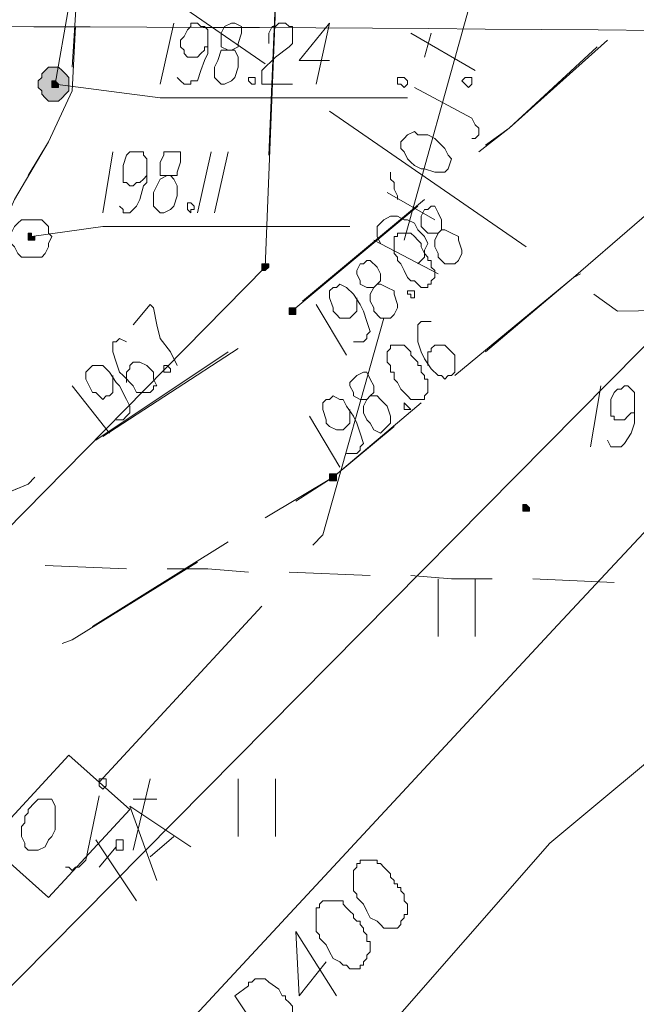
# Model space of a CAD drawing. Header units: metres. Extents: x 7431553 to 7432401, y 5544342 to 5544539.
# Tile 60 of 180: x 7432103 to 7432111, y 5544491 to 5544503. Entities that reach past the tile are written whole.
import ezdxf

# ---------------------------------------------------------------- set-up
doc = ezdxf.new("R2010")
doc.units = ezdxf.units.M
doc.header["$MEASUREMENT"] = 0
doc.layers.add('BG-PR90-PB-PZT-PZT01_2026_04_14$0$MAPA DCP', color=7, linetype='Continuous', lineweight=0)
doc.layers.add('PRIMETECH_XREF', color=7, linetype='Continuous', lineweight=5)

# ---------------------------------------------------------------- blocks, each defined once
blk = doc.blocks.new('BG-PR90-PB-PZT-PZT01_2026_04_14$0$Naddrwiną2025_v2klauzulap')
at = {"layer": 'BG-PR90-PB-PZT-PZT01_2026_04_14$0$MAPA DCP', "linetype": 'Continuous', "lineweight": 0, "transparency": 33554559}
for color, points in [(256, [(7431665.35, 5544523.538), (7431665.35, 5544523.538), (7431665.393, 5544523.538), (7431665.393, 5544523.538), (7431665.393, 5544523.538), (7431665.393, 5544523.538), (7431665.393, 5544523.58), (7431665.393, 5544523.58), (7431665.393, 5544523.58), (7431665.393, 5544523.58), (7431665.393, 5544523.623), (7431665.35, 5544523.623), (7431665.35, 5544523.623), (7431665.35, 5544523.623), (7431665.35, 5544523.623), (7431665.308, 5544523.58), (7431665.308, 5544523.58), (7431665.308, 5544523.58), (7431665.308, 5544523.58), (7431665.308, 5544523.538), (7431665.308, 5544523.538), (7431665.308, 5544523.538)]), (256, [(7431664.969, 5544521.125), (7431664.969, 5544521.125), (7431665.012, 5544521.125), (7431665.012, 5544521.125), (7431665.012, 5544521.125), (7431665.012, 5544521.167), (7431665.012, 5544521.167), (7431665.012, 5544521.167), (7431665.012, 5544521.167), (7431665.012, 5544521.21), (7431665.012, 5544521.21), (7431664.969, 5544521.21), (7431664.969, 5544521.21), (7431664.969, 5544521.21), (7431664.969, 5544521.21), (7431664.927, 5544521.21), (7431664.927, 5544521.167), (7431664.927, 5544521.167), (7431664.927, 5544521.167), (7431664.927, 5544521.167), (7431664.927, 5544521.125), (7431664.927, 5544521.125)]), (256, [(7431662.895, 5544520.617), (7431662.895, 5544520.617), (7431662.937, 5544520.617), (7431662.937, 5544520.617), (7431662.937, 5544520.617), (7431662.937, 5544520.659), (7431662.937, 5544520.659), (7431662.937, 5544520.659), (7431662.937, 5544520.702), (7431662.937, 5544520.702), (7431662.937, 5544520.702), (7431662.895, 5544520.702), (7431662.895, 5544520.702), (7431662.895, 5544520.702), (7431662.895, 5544520.702), (7431662.853, 5544520.702), (7431662.853, 5544520.702), (7431662.853, 5544520.659), (7431662.853, 5544520.659), (7431662.853, 5544520.659), (7431662.853, 5544520.617), (7431662.853, 5544520.617)]), (52, [(7431662.345, 5544520.278), (7431662.345, 5544520.278), (7431662.345, 5544520.278), (7431662.345, 5544520.278), (7431662.387, 5544520.278), (7431662.387, 5544520.321), (7431662.387, 5544520.321), (7431662.387, 5544520.321), (7431662.387, 5544520.321), (7431662.345, 5544520.363), (7431662.345, 5544520.363), (7431662.345, 5544520.363), (7431662.345, 5544520.363), (7431662.302, 5544520.363), (7431662.302, 5544520.363), (7431662.302, 5544520.363), (7431662.302, 5544520.321), (7431662.302, 5544520.321), (7431662.302, 5544520.321), (7431662.302, 5544520.321), (7431662.302, 5544520.278), (7431662.302, 5544520.278), (7431662.302, 5544520.278), (7431662.302, 5544520.278), (7431662.302, 5544520.278)]), (5, [(7431660.059, 5544517.484), (7431660.101, 5544517.484), (7431660.143, 5544517.527), (7431660.186, 5544517.527), (7431660.228, 5544517.569), (7431660.27, 5544517.611), (7431660.27, 5544517.696), (7431660.27, 5544517.738), (7431660.228, 5544517.781), (7431660.186, 5544517.823), (7431660.143, 5544517.865), (7431660.101, 5544517.865), (7431660.059, 5544517.865), (7431660.016, 5544517.865), (7431659.974, 5544517.865), (7431659.932, 5544517.823), (7431659.889, 5544517.781), (7431659.847, 5544517.738), (7431659.847, 5544517.696), (7431659.847, 5544517.611), (7431659.889, 5544517.569), (7431659.932, 5544517.527), (7431659.974, 5544517.527), (7431660.016, 5544517.484), (7431660.016, 5544517.484)]), (5, [(7431660.059, 5544517.654), (7431660.059, 5544517.654), (7431660.101, 5544517.654), (7431660.101, 5544517.654), (7431660.101, 5544517.654), (7431660.101, 5544517.654), (7431660.101, 5544517.696), (7431660.101, 5544517.696), (7431660.101, 5544517.696), (7431660.101, 5544517.696), (7431660.101, 5544517.738), (7431660.059, 5544517.738), (7431660.059, 5544517.738), (7431660.059, 5544517.738), (7431660.059, 5544517.738), (7431660.016, 5544517.696), (7431660.016, 5544517.696), (7431660.016, 5544517.696), (7431660.016, 5544517.696), (7431660.016, 5544517.654), (7431660.016, 5544517.654), (7431660.016, 5544517.654)]), (5, [(7431661.964, 5544517.357), (7431662.006, 5544517.357), (7431662.006, 5544517.357), (7431662.006, 5544517.357), (7431662.006, 5544517.357), (7431662.006, 5544517.357), (7431662.006, 5544517.4), (7431662.006, 5544517.4), (7431662.006, 5544517.4), (7431662.006, 5544517.4), (7431662.006, 5544517.442), (7431662.006, 5544517.442), (7431661.964, 5544517.442), (7431661.964, 5544517.442), (7431661.964, 5544517.442), (7431661.964, 5544517.4), (7431661.964, 5544517.4), (7431661.921, 5544517.4), (7431661.921, 5544517.4), (7431661.921, 5544517.357)])]:
    blk.add_hatch(color=color, dxfattribs=at).paths.add_polyline_path(points)
at = {"layer": 'BG-PR90-PB-PZT-PZT01_2026_04_14$0$MAPA DCP', "color": 5, "linetype": 'Continuous', "lineweight": 18, "transparency": 33554687}
for points in [[(7431659.932, 5544535.815), (7431659.762, 5544530.565), (7431666.874, 5544523.919), (7431678.77, 5544512.87), (7431681.437, 5544510.33), (7431681.691, 5544510.076), (7431681.564, 5544509.695), (7431681.649, 5544508.933), (7431681.691, 5544508.383), (7431681.649, 5544505.546), (7431681.606, 5544495.979), (7431681.522, 5544487.258), (7431681.606, 5544485.904), (7431681.395, 5544485.184), (7431678.855, 5544482.263), (7431674.24, 5544477.141), (7431671.319, 5544473.796)], [(7431660.059, 5544517.696), (7431660.228, 5544519.008), (7431660.228, 5544522.099)], [(7431661.964, 5544517.4), (7431661.837, 5544518.289), (7431661.837, 5544521.379)], [(7431671.023, 5544521.083), (7431671.446, 5544520.744), (7431670.642, 5544520.702), (7431671.446, 5544521.21)], [(7431659.085, 5544517.865), (7431660.059, 5544517.696)]]:
    blk.add_lwpolyline(points, dxfattribs=at)
at = {"layer": 'BG-PR90-PB-PZT-PZT01_2026_04_14$0$MAPA DCP', "color": 1, "linetype": 'Continuous', "lineweight": 18, "transparency": 33554687}
for points in [[(7431635.886, 5544533.105), (7431638.934, 5544531.92), (7431663.403, 5544531.158), (7431665.096, 5544529.211), (7431669.541, 5544523.877), (7431682.876, 5544512.193), (7431686.983, 5544509.06), (7431687.11, 5544505.716), (7431686.813, 5544489.587), (7431687.448, 5544484.168), (7431694.603, 5544483.872), (7431701.503, 5544482.771), (7431706.456, 5544480.57), (7431739.603, 5544478.749), (7431762.082, 5544478.241), (7431770.083, 5544477.86)], [(7431662.683, 5544524.427), (7431662.895, 5544524.723), (7431662.853, 5544527.348)], [(7431660.397, 5544521.125), (7431662.091, 5544523.58)], [(7431658.111, 5544517.865), (7431659.805, 5544520.321)]]:
    blk.add_lwpolyline(points, dxfattribs=at)
at = {"layer": 'BG-PR90-PB-PZT-PZT01_2026_04_14$0$MAPA DCP', "color": 30, "linetype": 'Continuous', "lineweight": 18, "true_color": 0xff6500, "transparency": 33554687}
for points in [[(7431679.447, 5544509.102), (7431662.599, 5544525.782), (7431661.583, 5544526.29)], [(7431659.889, 5544522.945), (7431659.424, 5544522.141)], [(7431660.736, 5544522.903), (7431660.736, 5544522.945), (7431660.694, 5544522.988), (7431660.609, 5544522.988), (7431660.567, 5544522.945), (7431660.482, 5544522.903), (7431660.101, 5544522.183)], [(7431662.006, 5544522.056), (7431659.127, 5544522.861)], [(7431661.752, 5544522.437), (7431661.413, 5544521.845)], [(7431662.429, 5544522.48), (7431662.006, 5544521.675)], [(7431659.72, 5544522.31), (7431659.424, 5544522.395)], [(7431662.048, 5544521.76), (7431661.964, 5544521.718), (7431661.837, 5544521.718), (7431661.794, 5544521.76), (7431661.752, 5544521.802), (7431661.71, 5544521.887), (7431661.71, 5544521.972), (7431661.752, 5544522.056), (7431661.752, 5544522.099), (7431661.794, 5544522.183), (7431661.879, 5544522.226), (7431661.964, 5544522.31), (7431662.048, 5544522.353), (7431662.133, 5544522.31), (7431662.218, 5544522.31), (7431662.302, 5544522.226)], [(7431661.498, 5544521.972), (7431661.456, 5544521.972), (7431661.371, 5544521.929), (7431661.286, 5544521.929), (7431661.244, 5544521.887), (7431661.159, 5544521.887)], [(7431665.816, 5544520.913), (7431665.689, 5544521.04), (7431662.98, 5544521.802)], [(7431668.779, 5544518.246), (7431666.578, 5544520.278)], [(7431670.007, 5544518.966), (7431669.076, 5544518.627), (7431669.584, 5544519.389)], [(7431669.711, 5544518.881), (7431669.457, 5544519.178)], [(7431669.626, 5544518.67), (7431668.737, 5544518.881)], [(7431668.991, 5544518.67), (7431668.991, 5544518.966)], [(7431670.261, 5544518.712), (7431669.499, 5544518.204)], [(7431669.838, 5544518.246), (7431669.584, 5544518.458)], [(7431669.838, 5544517.823), (7431669.838, 5544517.865), (7431669.88, 5544517.908), (7431669.838, 5544517.95), (7431669.838, 5544517.992), (7431669.795, 5544518.035), (7431669.753, 5544518.077), (7431668.949, 5544518.246)]]:
    blk.add_lwpolyline(points, dxfattribs=at)
at = {"layer": 'BG-PR90-PB-PZT-PZT01_2026_04_14$0$MAPA DCP', "linetype": 'Continuous', "lineweight": 18, "transparency": 33554687}
for points in [[(7431663.403, 5544523.072), (7431662.472, 5544524.173), (7431661.159, 5544525.697)], [(7431659.508, 5544524.596), (7431660.609, 5544523.369), (7431660.821, 5544523.072)], [(7431660.905, 5544522.988), (7431660.609, 5544523.369), (7431659.593, 5544524.469)], [(7431662.429, 5544524.258), (7431662.472, 5544524.173), (7431663.699, 5544522.691)], [(7431666.959, 5544522.945), (7431666.239, 5544522.945)], [(7431666.239, 5544522.48), (7431666.959, 5544522.48)], [(7431661.498, 5544522.31), (7431662.768, 5544520.786)], [(7431662.853, 5544520.702), (7431661.583, 5544522.226)], [(7431665.266, 5544520.702), (7431664.969, 5544521.167), (7431664.038, 5544522.268)], [(7431664.334, 5544521.929), (7431664.969, 5544521.167), (7431665.477, 5544520.321)], [(7431669.457, 5544520.448), (7431668.737, 5544520.448)], [(7431663.361, 5544519.982), (7431664.461, 5544518.289)], [(7431668.737, 5544519.982), (7431669.457, 5544519.982)], [(7431664.504, 5544518.204), (7431663.403, 5544519.855)], [(7431666.832, 5544518.162), (7431665.774, 5544519.855)], [(7431666.028, 5544519.474), (7431667.001, 5544517.908), (7431667.044, 5544517.781)], [(7431659.847, 5544517.908), (7431657.815, 5544518.035)], [(7431661.202, 5544517.357), (7431660.778, 5544517.611), (7431660.143, 5544517.908), (7431659.339, 5544517.95)], [(7431662.556, 5544516.722), (7431661.498, 5544517.188), (7431660.778, 5544517.611)], [(7431664.969, 5544517.442), (7431665.054, 5544517.357), (7431665.774, 5544515.622)], [(7431665.816, 5544515.495), (7431665.054, 5544517.357)]]:
    blk.add_lwpolyline(points, dxfattribs=at)
at = {"layer": 'BG-PR90-PB-PZT-PZT01_2026_04_14$0$MAPA DCP', "linetype": 'Continuous', "lineweight": 9, "transparency": 33554687}
for points in [[(7431664.504, 5544524.596), (7431664.588, 5544524.639), (7431664.588, 5544524.766), (7431664.546, 5544524.808), (7431664.419, 5544524.893), (7431664.292, 5544524.935), (7431664.207, 5544524.935), (7431664.038, 5544524.935), (7431663.953, 5544524.935), (7431663.911, 5544524.935), (7431663.869, 5544524.893), (7431663.826, 5544524.85), (7431663.826, 5544524.808), (7431663.869, 5544524.766), (7431663.869, 5544524.723), (7431663.911, 5544524.681), (7431663.996, 5544524.639), (7431664.08, 5544524.639), (7431664.123, 5544524.639), (7431664.207, 5544524.639), (7431664.207, 5544524.681), (7431664.25, 5544524.681), (7431664.25, 5544524.723), (7431664.25, 5544524.766), (7431664.25, 5544524.808), (7431664.207, 5544524.85), (7431664.165, 5544524.893), (7431664.165, 5544524.935), (7431664.123, 5544524.935)], [(7431663.826, 5544524.512), (7431664.588, 5544524.385)], [(7431661.921, 5544522.48), (7431661.879, 5544522.522), (7431661.752, 5544522.522), (7431661.667, 5544522.48), (7431661.583, 5544522.437), (7431661.583, 5544522.395), (7431661.625, 5544522.353), (7431661.625, 5544522.31), (7431661.71, 5544522.268), (7431661.752, 5544522.268), (7431661.837, 5544522.268), (7431661.879, 5544522.31), (7431661.921, 5544522.353), (7431661.921, 5544522.395), (7431661.921, 5544522.48), (7431662.006, 5544522.437), (7431662.091, 5544522.437), (7431662.175, 5544522.48), (7431662.218, 5544522.48), (7431662.302, 5544522.564), (7431662.302, 5544522.649), (7431662.302, 5544522.691), (7431662.26, 5544522.734), (7431662.175, 5544522.776), (7431662.133, 5544522.776), (7431662.006, 5544522.734), (7431661.964, 5544522.734), (7431661.921, 5544522.649), (7431661.879, 5544522.564), (7431661.879, 5544522.522)], [(7431663.022, 5544522.395), (7431663.022, 5544522.268), (7431663.064, 5544522.226), (7431663.276, 5544522.226), (7431663.403, 5544522.268), (7431663.488, 5544522.31), (7431663.615, 5544522.395), (7431663.699, 5544522.48), (7431663.699, 5544522.522), (7431663.742, 5544522.564), (7431663.699, 5544522.607), (7431663.699, 5544522.649), (7431663.657, 5544522.691), (7431663.615, 5544522.691), (7431663.572, 5544522.691), (7431663.445, 5544522.691), (7431663.403, 5544522.649), (7431663.361, 5544522.607), (7431663.318, 5544522.564), (7431663.318, 5544522.522), (7431663.318, 5544522.48), (7431663.318, 5544522.437), (7431663.361, 5544522.395), (7431663.403, 5544522.395), (7431663.403, 5544522.353), (7431663.488, 5544522.353), (7431663.53, 5544522.353), (7431663.572, 5544522.353)], [(7431662.599, 5544521.675), (7431662.556, 5544521.718), (7431662.514, 5544521.76), (7431662.429, 5544521.76), (7431662.345, 5544521.718), (7431662.26, 5544521.633), (7431662.26, 5544521.591), (7431662.302, 5544521.548), (7431662.302, 5544521.506), (7431662.387, 5544521.464), (7431662.429, 5544521.464), (7431662.514, 5544521.506), (7431662.556, 5544521.506), (7431662.599, 5544521.591), (7431662.599, 5544521.675), (7431662.683, 5544521.633), (7431662.768, 5544521.633), (7431662.853, 5544521.675), (7431662.895, 5544521.675), (7431662.98, 5544521.76), (7431662.98, 5544521.845), (7431662.98, 5544521.887), (7431662.937, 5544521.929), (7431662.853, 5544521.972), (7431662.81, 5544521.972), (7431662.683, 5544521.929), (7431662.641, 5544521.929), (7431662.599, 5544521.845), (7431662.556, 5544521.76), (7431662.556, 5544521.718)], [(7431663.996, 5544521.591), (7431663.953, 5544521.633), (7431663.911, 5544521.675), (7431663.826, 5544521.675), (7431663.742, 5544521.633), (7431663.657, 5544521.591), (7431663.657, 5544521.548), (7431663.699, 5544521.464), (7431663.784, 5544521.379), (7431663.826, 5544521.379), (7431663.911, 5544521.421), (7431663.953, 5544521.421), (7431663.996, 5544521.506), (7431663.996, 5544521.548), (7431663.996, 5544521.591), (7431664.08, 5544521.548), (7431664.165, 5544521.548), (7431664.25, 5544521.591), (7431664.292, 5544521.633), (7431664.377, 5544521.675), (7431664.419, 5544521.76), (7431664.377, 5544521.802), (7431664.334, 5544521.845), (7431664.292, 5544521.887), (7431664.207, 5544521.887), (7431664.08, 5544521.845), (7431663.996, 5544521.76), (7431663.953, 5544521.718), (7431663.953, 5544521.633)], [(7431663.276, 5544521.421), (7431663.276, 5544521.548), (7431663.234, 5544521.591), (7431663.191, 5544521.591), (7431663.149, 5544521.633), (7431663.022, 5544521.591), (7431662.895, 5544521.548), (7431662.81, 5544521.506), (7431662.683, 5544521.421), (7431662.599, 5544521.337), (7431662.556, 5544521.252), (7431662.599, 5544521.21), (7431662.599, 5544521.167), (7431662.641, 5544521.125), (7431662.683, 5544521.125), (7431662.726, 5544521.125), (7431662.853, 5544521.167), (7431662.895, 5544521.167), (7431662.937, 5544521.21), (7431662.98, 5544521.252), (7431662.98, 5544521.294), (7431662.98, 5544521.337), (7431662.98, 5544521.379), (7431662.937, 5544521.421), (7431662.895, 5544521.464), (7431662.853, 5544521.464), (7431662.81, 5544521.464), (7431662.768, 5544521.464), (7431662.726, 5544521.464)], [(7431664.673, 5544521.337), (7431664.673, 5544521.464), (7431664.631, 5544521.506), (7431664.588, 5544521.506), (7431664.546, 5544521.548), (7431664.419, 5544521.506), (7431664.292, 5544521.464), (7431664.207, 5544521.421), (7431664.08, 5544521.337), (7431663.996, 5544521.294), (7431663.996, 5544521.252), (7431663.953, 5544521.167), (7431663.996, 5544521.125), (7431663.996, 5544521.083), (7431664.038, 5544521.04), (7431664.08, 5544521.04), (7431664.123, 5544521.04), (7431664.25, 5544521.083), (7431664.292, 5544521.083), (7431664.334, 5544521.125), (7431664.377, 5544521.21), (7431664.377, 5544521.252), (7431664.377, 5544521.294), (7431664.334, 5544521.337), (7431664.292, 5544521.379), (7431664.25, 5544521.379), (7431664.207, 5544521.379), (7431664.165, 5544521.379), (7431664.123, 5544521.379)], [(7431662.81, 5544520.956), (7431663.445, 5544521.337)], [(7431664.207, 5544520.871), (7431664.842, 5544521.252)]]:
    blk.add_lwpolyline(points, dxfattribs=at)
at = {"layer": 'BG-PR90-PB-PZT-PZT01_2026_04_14$0$MAPA DCP', "color": 4, "linetype": 'Continuous', "lineweight": 18, "transparency": 33554687}
for points in [[(7431666.239, 5544523.665), (7431666.282, 5544524.681)], [(7431666.197, 5544522.141), (7431666.239, 5544522.649), (7431666.239, 5544523.157)], [(7431666.155, 5544520.617), (7431666.197, 5544521.633)], [(7431666.112, 5544519.093), (7431666.112, 5544519.601), (7431666.155, 5544520.109)], [(7431666.07, 5544517.569), (7431666.112, 5544518.585)]]:
    blk.add_lwpolyline(points, dxfattribs=at)
at = {"layer": 'BG-PR90-PB-PZT-PZT01_2026_04_14$0$MAPA DCP', "linetype": 'Continuous', "lineweight": 0, "transparency": 33554687}
for points in [[(7431665.35, 5544523.538), (7431665.35, 5544523.538), (7431665.393, 5544523.538), (7431665.393, 5544523.538), (7431665.393, 5544523.538), (7431665.393, 5544523.538), (7431665.393, 5544523.58), (7431665.393, 5544523.58), (7431665.393, 5544523.58), (7431665.393, 5544523.58), (7431665.393, 5544523.623), (7431665.35, 5544523.623), (7431665.35, 5544523.623), (7431665.35, 5544523.623), (7431665.35, 5544523.623), (7431665.308, 5544523.58), (7431665.308, 5544523.58), (7431665.308, 5544523.58), (7431665.308, 5544523.58), (7431665.308, 5544523.538), (7431665.308, 5544523.538), (7431665.308, 5544523.538), (7431665.35, 5544523.538)], [(7431664.969, 5544521.125), (7431664.969, 5544521.125), (7431665.012, 5544521.125), (7431665.012, 5544521.125), (7431665.012, 5544521.125), (7431665.012, 5544521.167), (7431665.012, 5544521.167), (7431665.012, 5544521.167), (7431665.012, 5544521.167), (7431665.012, 5544521.21), (7431665.012, 5544521.21), (7431664.969, 5544521.21), (7431664.969, 5544521.21), (7431664.969, 5544521.21), (7431664.969, 5544521.21), (7431664.927, 5544521.21), (7431664.927, 5544521.167), (7431664.927, 5544521.167), (7431664.927, 5544521.167), (7431664.927, 5544521.167), (7431664.927, 5544521.125), (7431664.927, 5544521.125), (7431664.969, 5544521.125)], [(7431662.895, 5544520.617), (7431662.895, 5544520.617), (7431662.937, 5544520.617), (7431662.937, 5544520.617), (7431662.937, 5544520.617), (7431662.937, 5544520.659), (7431662.937, 5544520.659), (7431662.937, 5544520.659), (7431662.937, 5544520.702), (7431662.937, 5544520.702), (7431662.937, 5544520.702), (7431662.895, 5544520.702), (7431662.895, 5544520.702), (7431662.895, 5544520.702), (7431662.895, 5544520.702), (7431662.853, 5544520.702), (7431662.853, 5544520.702), (7431662.853, 5544520.659), (7431662.853, 5544520.659), (7431662.853, 5544520.659), (7431662.853, 5544520.617), (7431662.853, 5544520.617), (7431662.895, 5544520.617)]]:
    blk.add_lwpolyline(points, close=True, dxfattribs=at)
at = {"layer": 'BG-PR90-PB-PZT-PZT01_2026_04_14$0$MAPA DCP', "color": 30, "linetype": 'Continuous', "lineweight": 18, "true_color": 0xff6500, "transparency": 33554687}
for points in [[(7431660.016, 5544522.776), (7431659.974, 5544522.818), (7431659.974, 5544522.903), (7431660.059, 5544522.903), (7431660.101, 5544522.861), (7431660.059, 5544522.818)], [(7431660.778, 5544522.014), (7431660.736, 5544522.056), (7431660.694, 5544522.099), (7431660.651, 5544522.183), (7431660.694, 5544522.226), (7431660.694, 5544522.268), (7431660.694, 5544522.353), (7431660.736, 5544522.437), (7431660.821, 5544522.522), (7431660.863, 5544522.564), (7431660.948, 5544522.607), (7431660.99, 5544522.649), (7431661.117, 5544522.607), (7431661.159, 5544522.564), (7431661.159, 5544522.522), (7431661.159, 5544522.437), (7431661.117, 5544522.31), (7431661.117, 5544522.268), (7431661.075, 5544522.183), (7431661.032, 5544522.141), (7431660.99, 5544522.099), (7431660.905, 5544522.056), (7431660.863, 5544522.014)], [(7431660.016, 5544521.972), (7431659.974, 5544521.972), (7431659.974, 5544522.056), (7431660.016, 5544522.099), (7431660.059, 5544522.099), (7431660.101, 5544522.056), (7431660.059, 5544522.014), (7431660.059, 5544521.972)], [(7431668.441, 5544517.865), (7431669.118, 5544518.627), (7431670.219, 5544517.611), (7431669.541, 5544516.849)], [(7431669.499, 5544518.5), (7431669.499, 5544518.543), (7431669.626, 5544518.543), (7431669.626, 5544518.458), (7431669.584, 5544518.458), (7431669.541, 5544518.458), (7431669.499, 5544518.458)], [(7431668.737, 5544518.289), (7431668.737, 5544518.331), (7431668.822, 5544518.331), (7431668.864, 5544518.289), (7431668.822, 5544518.246), (7431668.779, 5544518.246), (7431668.737, 5544518.246)], [(7431668.991, 5544517.569), (7431668.991, 5544517.654), (7431669.076, 5544517.696), (7431669.372, 5544517.696), (7431669.457, 5544517.654), (7431669.499, 5544517.611), (7431669.584, 5544517.569), (7431669.626, 5544517.484), (7431669.626, 5544517.4), (7431669.626, 5544517.357), (7431669.584, 5544517.315), (7431669.541, 5544517.315), (7431669.457, 5544517.273), (7431669.33, 5544517.273), (7431669.287, 5544517.315), (7431669.203, 5544517.315), (7431669.16, 5544517.357), (7431669.118, 5544517.357), (7431669.033, 5544517.442), (7431668.991, 5544517.484)]]:
    blk.add_lwpolyline(points, close=True, dxfattribs=at)
at = {"layer": 'BG-PR90-PB-PZT-PZT01_2026_04_14$0$MAPA DCP', "linetype": 'Continuous', "lineweight": 9, "transparency": 33554687}
for points in [[(7431661.921, 5544521.972), (7431661.964, 5544521.972), (7431661.964, 5544521.929), (7431662.175, 5544521.929), (7431662.218, 5544521.972), (7431662.26, 5544521.972), (7431662.302, 5544522.014), (7431662.387, 5544522.056), (7431662.472, 5544522.099), (7431662.514, 5544522.141), (7431662.514, 5544522.183), (7431662.556, 5544522.226), (7431662.599, 5544522.268), (7431662.599, 5544522.31), (7431662.599, 5544522.353), (7431662.556, 5544522.353), (7431662.556, 5544522.395), (7431662.514, 5544522.395), (7431662.472, 5544522.437), (7431662.429, 5544522.437), (7431662.387, 5544522.437), (7431662.345, 5544522.395), (7431662.302, 5544522.395), (7431662.26, 5544522.395), (7431662.26, 5544522.353), (7431662.218, 5544522.353), (7431662.175, 5544522.31), (7431662.091, 5544522.268), (7431662.048, 5544522.268), (7431662.006, 5544522.226), (7431661.964, 5544522.183), (7431661.921, 5544522.141), (7431661.921, 5544522.099), (7431661.921, 5544522.056), (7431661.921, 5544522.014)], [(7431663.318, 5544521.929), (7431663.318, 5544521.887), (7431663.361, 5544521.887), (7431663.403, 5544521.845), (7431663.445, 5544521.845), (7431663.488, 5544521.845), (7431663.53, 5544521.845), (7431663.572, 5544521.887), (7431663.615, 5544521.887), (7431663.657, 5544521.887), (7431663.657, 5544521.929), (7431663.742, 5544521.929), (7431663.784, 5544521.972), (7431663.869, 5544522.014), (7431663.911, 5544522.056), (7431663.953, 5544522.099), (7431663.996, 5544522.141), (7431663.996, 5544522.183), (7431663.996, 5544522.226), (7431663.996, 5544522.268), (7431663.996, 5544522.31), (7431663.953, 5544522.31), (7431663.911, 5544522.353), (7431663.869, 5544522.353), (7431663.826, 5544522.353), (7431663.784, 5544522.353), (7431663.742, 5544522.353), (7431663.742, 5544522.31), (7431663.699, 5544522.31), (7431663.657, 5544522.268), (7431663.615, 5544522.268), (7431663.572, 5544522.268), (7431663.572, 5544522.226), (7431663.53, 5544522.226), (7431663.488, 5544522.183), (7431663.445, 5544522.141), (7431663.403, 5544522.141), (7431663.361, 5544522.099), (7431663.318, 5544522.056), (7431663.318, 5544522.014), (7431663.318, 5544521.972)], [(7431662.641, 5544522.099), (7431662.641, 5544522.183), (7431662.726, 5544522.183), (7431662.726, 5544522.141), (7431662.683, 5544522.141), (7431662.683, 5544522.099)], [(7431664.08, 5544522.056), (7431664.038, 5544522.056), (7431664.08, 5544522.099), (7431664.123, 5544522.141), (7431664.123, 5544522.099), (7431664.123, 5544522.056)]]:
    blk.add_lwpolyline(points, close=True, dxfattribs=at)
at = {"layer": 'BG-PR90-PB-PZT-PZT01_2026_04_14$0$MAPA DCP', "color": 5, "linetype": 'Continuous', "lineweight": 18, "transparency": 33554687}
for points in [[(7431669.795, 5544521.464), (7431669.838, 5544521.464), (7431669.88, 5544521.421), (7431670.134, 5544521.421), (7431670.176, 5544521.464), (7431670.219, 5544521.464), (7431670.261, 5544521.506), (7431670.303, 5544521.548), (7431670.388, 5544521.591), (7431670.473, 5544521.633), (7431670.515, 5544521.718), (7431670.557, 5544521.76), (7431670.6, 5544521.802), (7431670.6, 5544521.845), (7431670.6, 5544521.887), (7431670.6, 5544521.972), (7431670.557, 5544522.014), (7431670.515, 5544522.014), (7431670.473, 5544522.056), (7431670.43, 5544522.056), (7431670.43, 5544522.099), (7431670.346, 5544522.099), (7431670.303, 5544522.099), (7431670.261, 5544522.056), (7431670.219, 5544522.056), (7431670.176, 5544522.056), (7431670.134, 5544522.014), (7431670.092, 5544522.014), (7431670.092, 5544521.972), (7431670.049, 5544521.972), (7431670.049, 5544521.929), (7431670.007, 5544521.929), (7431669.965, 5544521.887), (7431669.922, 5544521.887), (7431669.88, 5544521.845), (7431669.838, 5544521.802), (7431669.795, 5544521.76), (7431669.795, 5544521.718), (7431669.753, 5544521.718), (7431669.753, 5544521.675), (7431669.753, 5544521.633), (7431669.753, 5544521.591), (7431669.753, 5544521.548), (7431669.753, 5544521.506), (7431669.795, 5544521.506)], [(7431670.303, 5544520.998), (7431670.346, 5544520.998), (7431670.346, 5544520.956), (7431670.642, 5544520.956), (7431670.684, 5544520.998), (7431670.727, 5544520.998), (7431670.769, 5544521.04), (7431670.811, 5544521.083), (7431670.896, 5544521.125), (7431670.981, 5544521.167), (7431671.023, 5544521.252), (7431671.065, 5544521.294), (7431671.065, 5544521.337), (7431671.108, 5544521.379), (7431671.108, 5544521.464), (7431671.108, 5544521.506), (7431671.065, 5544521.506), (7431671.065, 5544521.548), (7431671.023, 5544521.548), (7431670.981, 5544521.591), (7431670.938, 5544521.591), (7431670.896, 5544521.633), (7431670.854, 5544521.633), (7431670.811, 5544521.633), (7431670.769, 5544521.633), (7431670.769, 5544521.591), (7431670.727, 5544521.591), (7431670.684, 5544521.591), (7431670.642, 5544521.548), (7431670.6, 5544521.548), (7431670.557, 5544521.506), (7431670.515, 5544521.506), (7431670.515, 5544521.464), (7431670.473, 5544521.421), (7431670.43, 5544521.421), (7431670.388, 5544521.379), (7431670.346, 5544521.337), (7431670.303, 5544521.294), (7431670.261, 5544521.294), (7431670.261, 5544521.252), (7431670.261, 5544521.21), (7431670.261, 5544521.167), (7431670.261, 5544521.125), (7431670.261, 5544521.083), (7431670.261, 5544521.04)], [(7431671.446, 5544519.94), (7431671.319, 5544520.109), (7431671.277, 5544520.109), (7431671.277, 5544520.151), (7431671.235, 5544520.194), (7431671.235, 5544520.236), (7431671.235, 5544520.278), (7431671.235, 5544520.321), (7431671.277, 5544520.363), (7431671.362, 5544520.49), (7431671.446, 5544520.532), (7431671.446, 5544520.575), (7431671.489, 5544520.575), (7431671.531, 5544520.617), (7431671.573, 5544520.659), (7431671.658, 5544520.659), (7431671.658, 5544520.702), (7431671.785, 5544520.702), (7431671.827, 5544520.702), (7431671.87, 5544520.702), (7431671.954, 5544520.702), (7431671.997, 5544520.659), (7431672.039, 5544520.617), (7431672.208, 5544520.448)], [(7431661.752, 5544517.4), (7431661.752, 5544517.527), (7431661.794, 5544517.569), (7431661.837, 5544517.611), (7431661.921, 5544517.611), (7431661.964, 5544517.654), (7431662.048, 5544517.611), (7431662.091, 5544517.611), (7431662.175, 5544517.569), (7431662.218, 5544517.527), (7431662.218, 5544517.442), (7431662.218, 5544517.4), (7431662.218, 5544517.315), (7431662.218, 5544517.273), (7431662.175, 5544517.23), (7431662.091, 5544517.188), (7431662.048, 5544517.146), (7431661.964, 5544517.146), (7431661.921, 5544517.146), (7431661.837, 5544517.188), (7431661.794, 5544517.23), (7431661.752, 5544517.273), (7431661.752, 5544517.315)]]:
    blk.add_lwpolyline(points, close=True, dxfattribs=at)
at = {"layer": 'BG-PR90-PB-PZT-PZT01_2026_04_14$0$MAPA DCP', "color": 54, "linetype": 'Continuous', "lineweight": 18, "true_color": 0x9a9a00, "transparency": 33554687}
blk.add_lwpolyline([(7431635.378, 5544521.633), (7431636.733, 5544521.548), (7431639.993, 5544521.21), (7431662.345, 5544520.321), (7431670.473, 5544512.32), (7431732.83, 5544508.594), (7431751.372, 5544507.578), (7431751.456, 5544504.573), (7431767.712, 5544503.218), (7431770.083, 5544503.049)], dxfattribs=at)
at = {"layer": 'BG-PR90-PB-PZT-PZT01_2026_04_14$0$MAPA DCP', "linetype": 'Continuous', "lineweight": 25, "transparency": 33554687}
blk.add_lwpolyline([(7431638.68, 5544521.337), (7431639.993, 5544521.21), (7431651.973, 5544520.744), (7431660.948, 5544520.363)], dxfattribs=at)
at = {"layer": 'BG-PR90-PB-PZT-PZT01_2026_04_14$0$MAPA DCP', "color": 5, "linetype": 'Continuous', "lineweight": 9, "transparency": 33554687}
for points in [[(7431659.762, 5544521.125), (7431659.762, 5544520.744), (7431659.297, 5544521.125), (7431660.059, 5544520.956)], [(7431659.551, 5544520.363), (7431659.424, 5544520.363), (7431659.339, 5544520.405), (7431659.339, 5544520.448), (7431659.297, 5544520.49), (7431659.297, 5544520.532), (7431659.297, 5544520.575), (7431659.339, 5544520.617), (7431659.339, 5544520.659), (7431659.381, 5544520.659), (7431659.424, 5544520.659), (7431659.466, 5544520.659), (7431659.508, 5544520.659), (7431659.551, 5544520.659), (7431659.593, 5544520.617), (7431659.72, 5544520.448), (7431659.889, 5544520.278), (7431660.059, 5544520.278), (7431660.059, 5544520.659)], [(7431659.635, 5544519.855), (7431659.635, 5544519.897), (7431659.593, 5544519.982), (7431659.551, 5544519.982), (7431659.424, 5544520.024), (7431659.339, 5544520.024), (7431659.297, 5544519.94), (7431659.297, 5544519.897), (7431659.339, 5544519.813), (7431659.424, 5544519.77), (7431659.466, 5544519.77), (7431659.551, 5544519.77), (7431659.593, 5544519.77), (7431659.635, 5544519.855), (7431659.635, 5544519.77), (7431659.762, 5544519.728), (7431659.847, 5544519.686), (7431659.974, 5544519.686), (7431660.016, 5544519.728), (7431660.059, 5544519.77), (7431660.059, 5544519.813), (7431660.016, 5544519.897), (7431659.974, 5544519.94), (7431659.847, 5544519.982), (7431659.72, 5544519.982), (7431659.635, 5544519.94), (7431659.635, 5544519.897)], [(7431660.905, 5544519.855), (7431661.667, 5544519.686)], [(7431660.905, 5544519.643), (7431661.667, 5544519.474)], [(7431659.974, 5544519.22), (7431660.016, 5544519.262), (7431660.059, 5544519.305), (7431660.059, 5544519.389), (7431660.016, 5544519.389), (7431660.016, 5544519.432), (7431660.016, 5544519.474), (7431659.889, 5544519.516), (7431659.762, 5544519.559), (7431659.678, 5544519.601), (7431659.508, 5544519.601), (7431659.424, 5544519.601), (7431659.381, 5544519.601), (7431659.339, 5544519.559), (7431659.339, 5544519.516), (7431659.297, 5544519.474), (7431659.297, 5544519.432), (7431659.297, 5544519.389), (7431659.339, 5544519.389), (7431659.381, 5544519.347), (7431659.466, 5544519.305), (7431659.508, 5544519.262), (7431659.593, 5544519.262), (7431659.635, 5544519.305), (7431659.678, 5544519.305), (7431659.72, 5544519.347), (7431659.72, 5544519.389), (7431659.72, 5544519.432), (7431659.72, 5544519.474), (7431659.678, 5544519.516), (7431659.635, 5544519.559), (7431659.593, 5544519.559), (7431659.593, 5544519.601)], [(7431661.202, 5544519.093), (7431661.202, 5544519.22), (7431661.159, 5544519.22), (7431661.032, 5544519.262), (7431660.948, 5544519.262), (7431660.905, 5544519.262), (7431660.905, 5544519.178), (7431660.905, 5544519.135), (7431660.905, 5544519.051), (7431660.948, 5544519.051), (7431661.032, 5544519.008), (7431661.075, 5544519.008), (7431661.159, 5544519.008), (7431661.202, 5544519.008), (7431661.202, 5544519.093), (7431661.244, 5544519.008), (7431661.329, 5544518.966), (7431661.413, 5544518.924), (7431661.456, 5544518.924), (7431661.583, 5544518.924), (7431661.625, 5544518.966), (7431661.667, 5544519.008), (7431661.667, 5544519.051), (7431661.625, 5544519.135), (7431661.583, 5544519.178), (7431661.456, 5544519.22), (7431661.413, 5544519.22), (7431661.329, 5544519.22), (7431661.244, 5544519.178), (7431661.202, 5544519.135)], [(7431659.297, 5544519.178), (7431660.059, 5544519.008)], [(7431661.583, 5544518.5), (7431661.625, 5544518.543), (7431661.667, 5544518.543), (7431661.667, 5544518.627), (7431661.625, 5544518.67), (7431661.583, 5544518.712), (7431661.498, 5544518.754), (7431661.329, 5544518.797), (7431661.286, 5544518.839), (7431661.117, 5544518.839), (7431660.99, 5544518.839), (7431660.948, 5544518.797), (7431660.905, 5544518.797), (7431660.905, 5544518.754), (7431660.905, 5544518.67), (7431660.905, 5544518.627), (7431660.948, 5544518.585), (7431661.075, 5544518.543), (7431661.117, 5544518.543), (7431661.159, 5544518.543), (7431661.244, 5544518.543), (7431661.286, 5544518.543), (7431661.286, 5544518.585), (7431661.329, 5544518.627), (7431661.329, 5544518.67), (7431661.286, 5544518.712), (7431661.286, 5544518.754), (7431661.244, 5544518.797), (7431661.202, 5544518.839)], [(7431660.905, 5544518.416), (7431661.667, 5544518.289)]]:
    blk.add_lwpolyline(points, dxfattribs=at)
at = {"layer": 'BG-PR90-PB-PZT-PZT01_2026_04_14$0$MAPA DCP', "color": 52, "linetype": 'Continuous', "lineweight": 0, "transparency": 33554687}
blk.add_lwpolyline([(7431662.345, 5544520.278), (7431662.345, 5544520.278), (7431662.345, 5544520.278), (7431662.345, 5544520.278), (7431662.387, 5544520.278), (7431662.387, 5544520.321), (7431662.387, 5544520.321), (7431662.387, 5544520.321), (7431662.387, 5544520.321), (7431662.345, 5544520.363), (7431662.345, 5544520.363), (7431662.345, 5544520.363), (7431662.345, 5544520.363), (7431662.302, 5544520.363), (7431662.302, 5544520.363), (7431662.302, 5544520.363), (7431662.302, 5544520.321), (7431662.302, 5544520.321), (7431662.302, 5544520.321), (7431662.302, 5544520.321), (7431662.302, 5544520.278), (7431662.302, 5544520.278), (7431662.302, 5544520.278), (7431662.302, 5544520.278)], close=True, dxfattribs=at)
at = {"layer": 'BG-PR90-PB-PZT-PZT01_2026_04_14$0$MAPA DCP', "color": 5, "linetype": 'Continuous', "lineweight": 9, "transparency": 33554687}
for points in [[(7431659.974, 5544520.151), (7431659.974, 5544520.194), (7431660.059, 5544520.194), (7431660.059, 5544520.151), (7431660.016, 5544520.109), (7431659.974, 5544520.109)], [(7431661.54, 5544519.389), (7431661.583, 5544519.432), (7431661.625, 5544519.432), (7431661.625, 5544519.389), (7431661.667, 5544519.389), (7431661.625, 5544519.347), (7431661.583, 5544519.347), (7431661.54, 5544519.347)]]:
    blk.add_lwpolyline(points, close=True, dxfattribs=at)
at = {"layer": 'BG-PR90-PB-PZT-PZT01_2026_04_14$0$MAPA DCP', "color": 52, "linetype": 'Continuous', "lineweight": 9, "transparency": 33554687}
for points in [[(7431663.064, 5544518.67), (7431662.81, 5544518.881), (7431662.853, 5544518.924), (7431663.064, 5544518.966), (7431663.234, 5544519.008), (7431663.403, 5544519.135), (7431663.572, 5544519.22)], [(7431663.276, 5544518.585), (7431663.234, 5544518.5), (7431663.276, 5544518.458), (7431663.276, 5544518.416), (7431663.361, 5544518.416), (7431663.403, 5544518.416), (7431663.53, 5544518.458), (7431663.657, 5544518.5), (7431663.699, 5544518.543), (7431663.826, 5544518.67), (7431663.911, 5544518.712), (7431663.911, 5544518.754), (7431663.911, 5544518.839), (7431663.911, 5544518.881), (7431663.869, 5544518.924), (7431663.826, 5544518.924), (7431663.826, 5544518.966), (7431663.742, 5544518.924), (7431663.657, 5544518.924), (7431663.615, 5544518.881), (7431663.572, 5544518.839), (7431663.53, 5544518.754), (7431663.53, 5544518.712), (7431663.53, 5544518.67), (7431663.572, 5544518.627), (7431663.615, 5544518.627), (7431663.657, 5544518.585), (7431663.699, 5544518.585), (7431663.742, 5544518.585), (7431663.784, 5544518.585)], [(7431664.25, 5544518.458), (7431664.25, 5544518.543), (7431664.207, 5544518.585), (7431664.165, 5544518.627), (7431664.123, 5544518.627), (7431664.08, 5544518.627), (7431663.996, 5544518.585), (7431663.826, 5544518.5), (7431663.784, 5544518.458), (7431663.657, 5544518.373), (7431663.572, 5544518.289), (7431663.572, 5544518.246), (7431663.572, 5544518.204), (7431663.572, 5544518.162), (7431663.615, 5544518.119), (7431663.657, 5544518.077), (7431663.699, 5544518.077), (7431663.742, 5544518.077), (7431663.826, 5544518.119), (7431663.911, 5544518.162), (7431663.911, 5544518.204), (7431663.953, 5544518.246), (7431663.996, 5544518.289), (7431663.953, 5544518.331), (7431663.953, 5544518.373), (7431663.911, 5544518.416), (7431663.869, 5544518.416), (7431663.826, 5544518.416), (7431663.784, 5544518.416), (7431663.742, 5544518.416), (7431663.699, 5544518.416)], [(7431663.826, 5544517.908), (7431664.419, 5544518.373)]]:
    blk.add_lwpolyline(points, dxfattribs=at)
blk.add_lwpolyline([(7431663.615, 5544519.051), (7431663.572, 5544519.051), (7431663.572, 5544519.093), (7431663.615, 5544519.135), (7431663.657, 5544519.135), (7431663.657, 5544519.093), (7431663.657, 5544519.051)], close=True, dxfattribs=at)
at = {"layer": 'BG-PR90-PB-PZT-PZT01_2026_04_14$0$MAPA DCP', "color": 5, "linetype": 'Continuous', "lineweight": 0, "transparency": 33554687}
for points in [[(7431660.059, 5544517.484), (7431660.101, 5544517.484), (7431660.143, 5544517.527), (7431660.186, 5544517.527), (7431660.228, 5544517.569), (7431660.27, 5544517.611), (7431660.27, 5544517.696), (7431660.27, 5544517.738), (7431660.228, 5544517.781), (7431660.186, 5544517.823), (7431660.143, 5544517.865), (7431660.101, 5544517.865), (7431660.059, 5544517.865), (7431660.016, 5544517.865), (7431659.974, 5544517.865), (7431659.932, 5544517.823), (7431659.889, 5544517.781), (7431659.847, 5544517.738), (7431659.847, 5544517.696), (7431659.847, 5544517.611), (7431659.889, 5544517.569), (7431659.932, 5544517.527), (7431659.974, 5544517.527), (7431660.016, 5544517.484)], [(7431660.059, 5544517.654), (7431660.059, 5544517.654), (7431660.101, 5544517.654), (7431660.101, 5544517.654), (7431660.101, 5544517.654), (7431660.101, 5544517.654), (7431660.101, 5544517.696), (7431660.101, 5544517.696), (7431660.101, 5544517.696), (7431660.101, 5544517.696), (7431660.101, 5544517.738), (7431660.059, 5544517.738), (7431660.059, 5544517.738), (7431660.059, 5544517.738), (7431660.059, 5544517.738), (7431660.016, 5544517.696), (7431660.016, 5544517.696), (7431660.016, 5544517.696), (7431660.016, 5544517.696), (7431660.016, 5544517.654), (7431660.016, 5544517.654), (7431660.016, 5544517.654), (7431660.059, 5544517.654)], [(7431661.964, 5544517.357), (7431662.006, 5544517.357), (7431662.006, 5544517.357), (7431662.006, 5544517.357), (7431662.006, 5544517.357), (7431662.006, 5544517.357), (7431662.006, 5544517.4), (7431662.006, 5544517.4), (7431662.006, 5544517.4), (7431662.006, 5544517.4), (7431662.006, 5544517.442), (7431662.006, 5544517.442), (7431661.964, 5544517.442), (7431661.964, 5544517.442), (7431661.964, 5544517.442), (7431661.964, 5544517.4), (7431661.964, 5544517.4), (7431661.921, 5544517.4), (7431661.921, 5544517.4), (7431661.921, 5544517.357), (7431661.964, 5544517.357), (7431661.964, 5544517.357), (7431661.964, 5544517.357)]]:
    blk.add_lwpolyline(points, close=True, dxfattribs=at)
at = {"layer": 'BG-PR90-PB-PZT-PZT01_2026_04_14$0$MAPA DCP', "color": 5, "linetype": 'Continuous', "lineweight": 18, "transparency": 33554687}
blk.add_arc((7433022.765, 5544513.014), 1363.431, 172.854498, 180.436605, dxfattribs=at)
blk = doc.blocks.new('BG-PR90-PB-PZT-PZT01_2026_04_14')
at = {"layer": 'BG-PR90-PB-PZT-PZT01_2026_04_14$0$MAPA DCP', "rotation": 270}
blk.add_blockref('BG-PR90-PB-PZT-PZT01_2026_04_14$0$Naddrwiną2025_v2klauzulap', (1887585.788, 12976162.34), dxfattribs=at)

msp = doc.modelspace()

# ---------------------------------------------------------------- block references
at = {"layer": 'PRIMETECH_XREF', "linetype": 'Continuous', "lineweight": 0, "rotation": 360}
msp.add_blockref('BG-PR90-PB-PZT-PZT01_2026_04_14', (0, 0), dxfattribs=at)

doc.saveas('drawing.dxf')
